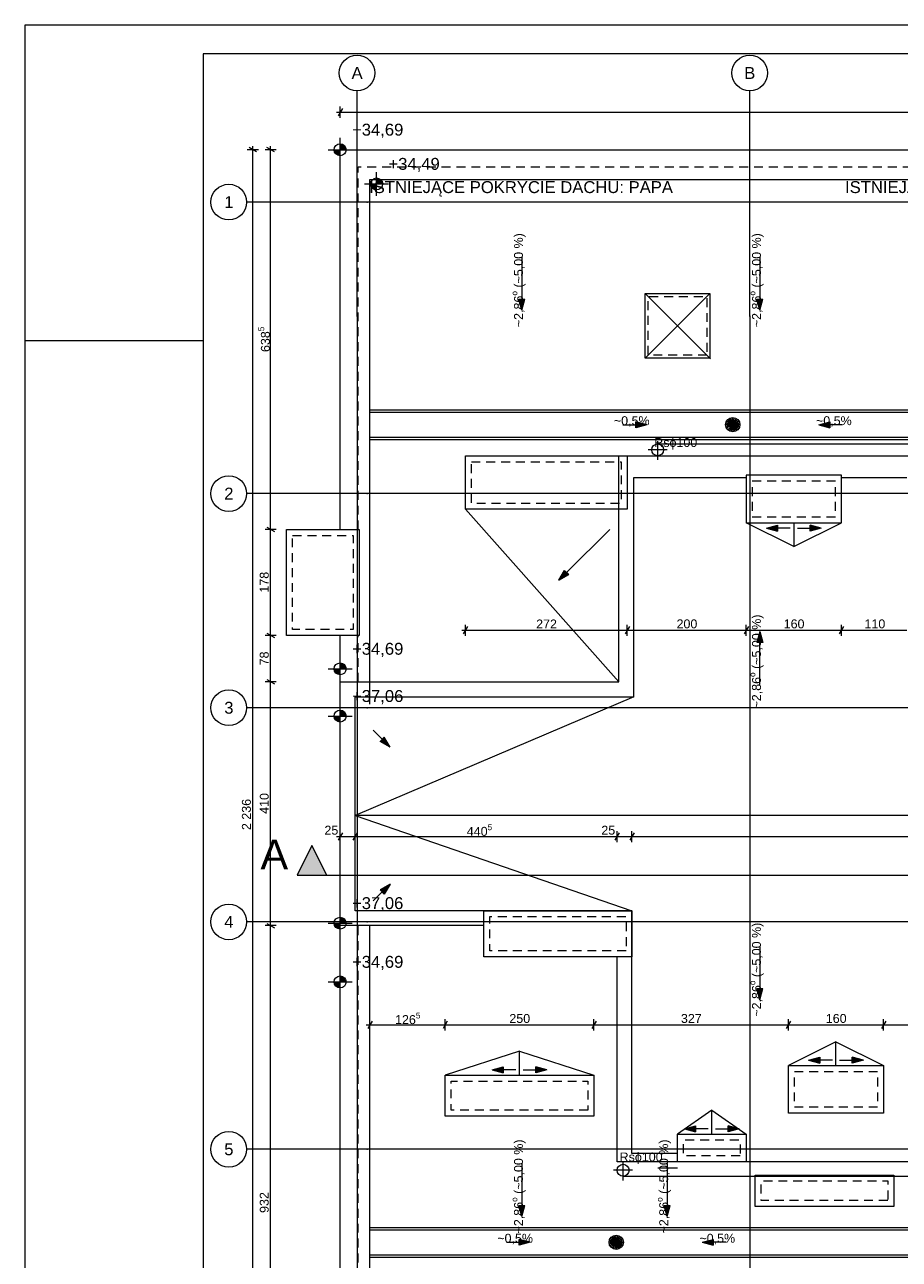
# Paper-space layout 'A-14 INWENTARYZACJA - RZUT DACHU' of a CAD drawing. Header units: millimetres. Extents: x 0 to 594, y 0 to 350.
# Tile 2 of 8: x 0 to 147, y 142 to 350. Entities that reach past the tile are written whole.
import ezdxf
from ezdxf.xclip import XClip

# ---------------------------------------------------------------- set-up
doc = ezdxf.new("R2010")
doc.units = ezdxf.units.MM
doc.header["$MEASUREMENT"] = 0
doc.header["$XCLIPFRAME"] = 0
for name, pattern in [('ACAD_ISO03W100', [300, 120, -180]), ('DASHDOTX2', [1000, 500, -250, 0, -250]), ('Przer. długie kreski', [2.5, 1.5, -1])]:
    doc.linetypes.add(name, pattern=pattern)
for name, color, linetype, lineweight in [('A_Arkusz_Nr_pióra__1', 7, 'Continuous', 20), ('A_dach_Nr_pióra__1', 7, 'Continuous', 20), ('A_dach_Nr_pióra__2', 8, 'Continuous', 13), ('A_linie przekroju_Nr_pióra__1', 7, 'Continuous', 20), ('A_wymiary_Nr_pióra__1', 7, 'Continuous', 20), ('A_wymiary_Nr_pióra__2', 8, 'Continuous', 13), ('A_ściany_Nr_pióra__1', 7, 'Continuous', 20), ('A_ściany_Nr_pióra__2', 8, 'Continuous', 13)]:
    doc.layers.add(name, color=color, linetype=linetype, lineweight=lineweight)
for name, color, linetype, lineweight, true_color in [('A_Arkusz_Nr_pióra__237', 7, 'Continuous', 5, 0x343434), ('A_osie_Nr_pióra__16', 7, 'Continuous', 5, 0x320000), ('A_osie_Nr_pióra__76', 7, 'Continuous', 5, 0x323200)]:
    doc.layers.add(name, color=color, linetype=linetype, lineweight=lineweight, true_color=true_color)
doc.layers.add('A_linie przekroju', color=7, linetype='Continuous')
doc.styles.add('STYL_AUTOMATYCZNY_1', font='arial.ttf')
doc.styles.add('STYL_AUTOMATYCZNY_4', font='arial.ttf')

# ---------------------------------------------------------------- blocks, each defined once
blk = doc.blocks.new('Rysunek_1_1', base_point=(-1587.54, -209.9))
at = {"layer": 'A_dach_Nr_pióra__2', "linetype": 'Continuous', "lineweight": 13}
for points in [[(83.47, 302.01), (83.97, 303.88), (82.97, 303.88)], [(123.47, 302.01), (123.97, 303.88), (122.97, 303.88)], [(104.46, 282.75), (102.59, 283.25), (102.59, 282.25)], [(133.37, 282.75), (135.23, 282.25), (135.23, 283.25)], [(124.58, 265.37), (126.44, 264.87), (126.44, 265.87)], [(133.78, 265.37), (131.92, 265.87), (131.92, 264.87)], [(89.67, 256.59), (91.34, 257.55), (90.63, 258.26)], [(123.47, 247.99), (122.97, 246.12), (123.97, 246.12)], [(61.3, 228.55), (60.33, 230.23), (59.62, 229.52)], [(61.3, 205.52), (59.62, 204.55), (60.33, 203.84)], [(123.47, 186.08), (123.97, 187.95), (122.97, 187.95)], [(78.47, 174.3), (80.33, 173.8), (80.33, 174.8)], [(87.67, 174.3), (85.81, 174.8), (85.81, 173.8)], [(131.66, 175.9), (133.53, 175.4), (133.53, 176.4)], [(140.87, 175.9), (139, 176.4), (139, 175.4)], [(110.79, 164.39), (112.66, 163.89), (112.66, 164.89)], [(120, 164.39), (118.13, 164.89), (118.13, 163.89)], [(83.47, 149.65), (83.97, 151.51), (82.97, 151.51)], [(107.88, 149.65), (108.38, 151.51), (107.38, 151.51)], [(84.86, 145.3), (83, 145.8), (83, 144.8)], [(113.78, 145.3), (115.64, 144.8), (115.64, 145.8)]]:
    blk.add_hatch(color=8, dxfattribs=at).paths.add_polyline_path(points)
at = {"layer": 'A_linie przekroju', "linetype": 'Continuous', "lineweight": 0, "true_color": 0x000000}
blk.add_hatch(color=18, dxfattribs=at).paths.add_polyline_path([(45.68, 207), (50.68, 207), (48.18, 212)])
at = {"layer": 'A_wymiary_Nr_pióra__2', "linetype": 'Continuous', "lineweight": 13}
for points in [[(52.92, 328.98), (51.92, 328.98), (52, 328.6), (52.22, 328.27), (52.54, 328.06), (52.92, 327.98)], [(52.92, 328.98), (53.92, 328.98), (53.85, 329.36), (53.63, 329.69), (53.31, 329.9), (52.92, 329.98)], [(59.04, 323.23), (60.04, 323.23), (59.97, 323.61), (59.75, 323.93), (59.43, 324.15), (59.04, 324.23)], [(59.04, 323.23), (58.04, 323.23), (58.12, 322.84), (58.34, 322.52), (58.66, 322.3), (59.04, 322.23)], [(52.92, 241.71), (51.92, 241.71), (52, 241.33), (52.22, 241), (52.54, 240.79), (52.92, 240.71)], [(52.92, 241.71), (53.92, 241.71), (53.85, 242.09), (53.63, 242.42), (53.31, 242.63), (52.92, 242.71)], [(52.92, 233.77), (53.92, 233.77), (53.85, 234.16), (53.63, 234.48), (53.31, 234.7), (52.92, 234.77)], [(52.92, 233.77), (51.92, 233.77), (52, 233.39), (52.22, 233.07), (52.54, 232.85), (52.92, 232.77)], [(52.92, 198.95), (53.92, 198.95), (53.85, 199.34), (53.63, 199.66), (53.31, 199.88), (52.92, 199.95)], [(52.92, 198.95), (51.92, 198.95), (52, 198.57), (52.22, 198.25), (52.54, 198.03), (52.92, 197.95)], [(52.92, 189.08), (51.92, 189.08), (52, 188.69), (52.22, 188.37), (52.54, 188.15), (52.92, 188.08)], [(52.92, 189.08), (53.92, 189.08), (53.85, 189.46), (53.63, 189.78), (53.31, 190), (52.92, 190.08)]]:
    blk.add_hatch(color=8, dxfattribs=at).paths.add_polyline_path(points)
at = {"layer": 'A_dach_Nr_pióra__1', "color": 7, "linetype": 'Continuous', "lineweight": 20, "flags": 128}
for points in [[(73.97, 277.53), (101.17, 277.53), (101.17, 268.53), (73.97, 268.53)], [(137.18, 274.26), (121.18, 274.26), (121.18, 266.26), (137.18, 266.26)], [(43.92, 265.14), (56.12, 265.14), (56.12, 247.34), (43.92, 247.34)], [(101.97, 193.31), (77.07, 193.31), (77.07, 201.05), (101.97, 201.05)], [(144.26, 167.01), (128.26, 167.01), (128.26, 175.01), (144.26, 175.01)], [(95.57, 166.51), (70.57, 166.51), (70.57, 173.41), (95.57, 173.41)], [(121.16, 158.82), (109.64, 158.82), (109.64, 163.5), (121.16, 163.5)], [(145.97, 151.31), (122.67, 151.31), (122.67, 156.61), (145.97, 156.61)]]:
    blk.add_lwpolyline(points, close=True, dxfattribs=at)
at = {"layer": 'A_dach_Nr_pióra__2', "color": 8, "linetype": 'Continuous', "lineweight": 13}
for p, q in [((83.47, 310.93), (83.47, 303.88)), ((123.47, 310.93), (123.47, 303.88)), ((82.97, 303.88), (83.97, 303.88)), ((83.47, 302.01), (82.97, 303.88)), ((83.47, 302.01), (83.97, 303.88)), ((115.18, 293.82), (104.17, 304.83)), ((104.17, 293.93), (115.07, 304.83)), ((122.97, 303.88), (123.97, 303.88)), ((123.47, 302.01), (122.97, 303.88)), ((123.47, 302.01), (123.97, 303.88)), ((57.92, 285.26), (320.9, 285.26)), ((57.92, 284.86), (320.9, 284.86)), ((100.46, 282.75), (102.59, 282.75)), ((102.59, 282.25), (102.59, 283.25)), ((104.46, 282.75), (102.59, 283.25)), ((104.46, 282.75), (102.59, 282.25)), ((118.91, 282.76), (117.71, 282.76)), ((118.91, 282.76), (117.75, 283.07)), ((118.91, 282.76), (117.75, 282.45)), ((118.91, 282.76), (117.87, 283.36)), ((118.91, 282.76), (117.87, 282.16)), ((118.91, 282.76), (118.06, 283.61)), ((118.91, 282.76), (118.06, 281.91)), ((118.91, 282.76), (118.31, 283.8)), ((118.91, 282.76), (118.31, 281.72)), ((118.91, 282.76), (118.6, 283.92)), ((118.91, 282.76), (118.6, 281.6)), ((118.91, 282.76), (118.91, 283.96)), ((118.91, 282.76), (119.22, 283.92)), ((118.91, 282.76), (119.51, 283.8)), ((118.91, 282.76), (119.76, 283.61)), ((118.91, 282.76), (119.95, 283.36)), ((118.91, 282.76), (120.07, 283.07)), ((118.91, 282.76), (118.91, 281.56)), ((118.91, 282.76), (119.22, 281.6)), ((118.91, 282.76), (119.51, 281.72)), ((118.91, 282.76), (119.76, 281.91)), ((118.91, 282.76), (119.95, 282.16)), ((118.91, 282.76), (120.07, 282.45)), ((118.91, 282.76), (120.11, 282.76)), ((133.37, 282.75), (135.23, 283.25)), ((133.37, 282.75), (135.23, 282.25)), ((135.23, 283.25), (135.23, 282.25)), ((137.37, 282.75), (135.23, 282.75)), ((57.92, 280.66), (320.9, 280.66)), ((57.92, 280.26), (320.9, 280.26)), ((107.88, 278.53), (104.7, 278.53)), ((106.29, 276.82), (106.29, 279.99)), ((106.29, 279.53), (319.88, 279.53)), ((99.77, 239.53), (73.97, 268.53)), ((129.18, 262.26), (121.18, 266.26)), ((124.58, 265.37), (126.44, 265.87)), ((126.44, 265.87), (126.44, 264.87)), ((129.18, 266.26), (129.18, 262.26)), ((129.18, 262.26), (137.18, 266.26)), ((131.92, 264.87), (131.92, 265.87)), ((133.78, 265.37), (131.92, 265.87)), ((98.23, 265.15), (90.99, 257.91)), ((124.58, 265.37), (126.44, 264.87)), ((128.58, 265.37), (126.44, 265.37)), ((129.78, 265.37), (131.92, 265.37)), ((133.78, 265.37), (131.92, 264.87)), ((89.67, 256.59), (90.63, 258.26)), ((89.67, 256.59), (91.34, 257.55)), ((90.63, 258.26), (91.34, 257.55)), ((123.47, 247.99), (122.97, 246.12)), ((123.47, 247.99), (123.97, 246.12)), ((123.97, 246.12), (122.97, 246.12)), ((123.47, 239.07), (123.47, 246.12)), ((102.27, 237.03), (55.42, 217.04)), ((58.47, 231.38), (59.98, 229.87)), ((59.62, 229.52), (60.33, 230.23)), ((61.3, 228.55), (59.62, 229.52)), ((61.3, 228.55), (60.33, 230.23)), ((319.88, 217.04), (55.42, 217.04)), ((55.42, 217.04), (101.97, 201.05)), ((61.3, 205.52), (59.62, 204.55)), ((61.3, 205.52), (60.33, 203.84)), ((58.47, 202.69), (59.98, 204.2)), ((60.33, 203.84), (59.62, 204.55)), ((123.47, 195), (123.47, 187.95)), ((122.97, 187.95), (123.97, 187.95)), ((123.47, 186.08), (122.97, 187.95)), ((123.47, 186.08), (123.97, 187.95)), ((136.26, 179.01), (128.26, 175.01)), ((136.26, 175.01), (136.26, 179.01)), ((136.26, 179.01), (144.26, 175.01)), ((83.07, 177.41), (70.57, 173.41)), ((83.07, 173.41), (83.07, 177.41)), ((83.07, 177.41), (95.57, 173.41)), ((78.47, 174.3), (80.33, 174.8)), ((80.33, 174.8), (80.33, 173.8)), ((85.81, 173.8), (85.81, 174.8)), ((87.67, 174.3), (85.81, 174.8)), ((131.66, 175.9), (133.53, 176.4)), ((131.66, 175.9), (133.53, 175.4)), ((133.53, 176.4), (133.53, 175.4)), ((135.66, 175.9), (133.53, 175.9)), ((136.87, 175.9), (139, 175.9)), ((139, 175.4), (139, 176.4)), ((140.87, 175.9), (139, 176.4)), ((140.87, 175.9), (139, 175.4)), ((78.47, 174.3), (80.33, 173.8)), ((82.47, 174.3), (80.33, 174.3)), ((83.67, 174.3), (85.81, 174.3)), ((87.67, 174.3), (85.81, 173.8)), ((115.4, 167.5), (109.64, 163.5)), ((115.4, 163.5), (115.4, 167.5)), ((115.4, 167.5), (121.16, 163.5)), ((110.79, 164.39), (112.66, 164.89)), ((110.79, 164.39), (112.66, 163.89)), ((112.66, 164.89), (112.66, 163.89)), ((114.79, 164.39), (112.66, 164.39)), ((116, 164.39), (118.13, 164.39)), ((118.13, 163.89), (118.13, 164.89)), ((120, 164.39), (118.13, 164.89)), ((120, 164.39), (118.13, 163.89)), ((83.47, 158.56), (83.47, 151.51)), ((100.47, 155.7), (100.47, 158.88)), ((106.29, 157.82), (109.64, 157.82)), ((107.88, 158.56), (107.88, 151.51)), ((102.06, 157.42), (98.88, 157.42)), ((100.47, 156.42), (319.88, 156.42)), ((82.97, 151.51), (83.97, 151.51)), ((83.47, 149.65), (82.97, 151.51)), ((83.47, 149.65), (83.97, 151.51)), ((107.38, 151.51), (108.38, 151.51)), ((107.88, 149.65), (107.38, 151.51)), ((107.88, 149.65), (108.38, 151.51)), ((57.92, 147.81), (322.38, 147.81)), ((57.92, 147.41), (322.38, 147.41)), ((80.86, 145.3), (83, 145.3)), ((83, 144.8), (83, 145.8)), ((84.86, 145.3), (83, 145.8)), ((84.86, 145.3), (83, 144.8)), ((99.32, 145.31), (98.12, 145.31)), ((99.32, 145.31), (98.16, 145.62)), ((99.32, 145.31), (98.16, 145)), ((99.32, 145.31), (98.28, 145.91)), ((99.32, 145.31), (98.28, 144.71)), ((99.32, 145.31), (98.47, 146.16)), ((99.32, 145.31), (98.47, 144.46)), ((99.32, 145.31), (98.72, 146.35)), ((99.32, 145.31), (98.72, 144.27)), ((99.32, 145.31), (99.01, 146.47)), ((99.32, 145.31), (99.01, 144.15)), ((99.32, 145.31), (99.32, 146.51)), ((99.32, 145.31), (99.63, 146.47)), ((99.32, 145.31), (99.92, 146.35)), ((99.32, 145.31), (100.17, 146.16)), ((99.32, 145.31), (100.36, 145.91)), ((99.32, 145.31), (100.48, 145.62)), ((99.32, 145.31), (99.32, 144.11)), ((99.32, 145.31), (99.63, 144.15)), ((99.32, 145.31), (99.92, 144.27)), ((99.32, 145.31), (100.17, 144.46)), ((99.32, 145.31), (100.36, 144.71)), ((99.32, 145.31), (100.48, 145)), ((99.32, 145.31), (100.52, 145.31)), ((113.78, 145.3), (115.64, 145.8)), ((113.78, 145.3), (115.64, 144.8)), ((115.64, 145.8), (115.64, 144.8)), ((117.78, 145.3), (115.64, 145.3)), ((57.92, 143.21), (322.38, 143.21)), ((57.92, 142.81), (322.38, 142.81))]:
    blk.add_line(p, q, dxfattribs=at)
at = {"layer": 'A_dach_Nr_pióra__2', "color": 8, "linetype": 'Continuous', "lineweight": 13, "flags": 128}
blk.add_lwpolyline([(115.07, 293.93), (104.17, 293.93), (104.17, 304.83), (115.07, 304.83)], close=True, dxfattribs=at)
at = {"layer": 'A_dach_Nr_pióra__2', "color": 8, "linetype": 'Przer. długie kreski', "lineweight": 13, "flags": 128}
for points in [[(114.57, 294.43), (104.67, 294.43), (104.67, 304.33), (114.57, 304.33)], [(74.97, 276.53), (100.17, 276.53), (100.17, 269.53), (74.97, 269.53)], [(136.18, 273.26), (122.18, 273.26), (122.18, 267.26), (136.18, 267.26)], [(44.92, 264.14), (55.12, 264.14), (55.12, 248.34), (44.92, 248.34)], [(100.97, 194.31), (78.07, 194.31), (78.07, 200.05), (100.97, 200.05)], [(94.57, 167.51), (71.57, 167.51), (71.57, 172.41), (94.57, 172.41)], [(143.26, 168.01), (129.26, 168.01), (129.26, 174.01), (143.26, 174.01)], [(120.16, 159.82), (110.64, 159.82), (110.64, 162.51), (120.16, 162.51)], [(144.97, 152.31), (123.67, 152.31), (123.67, 155.61), (144.97, 155.61)]]:
    blk.add_lwpolyline(points, close=True, dxfattribs=at)
at = {"layer": 'A_dach_Nr_pióra__2', "color": 8, "linetype": 'Continuous', "lineweight": 13}
for centre, radius in [((118.91, 282.76), 1.2), ((106.29, 278.53), 1), ((100.47, 157.42), 1), ((99.32, 145.31), 1.2)]:
    blk.add_circle(centre, radius, dxfattribs=at)
at = {"layer": 'A_dach_Nr_pióra__2', "color": 8, "linetype": 'Przer. długie kreski', "lineweight": 13}
for centre in [(118.91, 282.76), (99.32, 145.31)]:
    blk.add_circle(centre, 0.9, dxfattribs=at)
at = {"layer": 'A_linie przekroju_Nr_pióra__1', "color": 7, "linetype": 'ACAD_ISO03W100', "lineweight": 20}
blk.add_line((50.68, 207), (523.87, 207), dxfattribs=at)
at = {"layer": 'A_linie przekroju_Nr_pióra__1', "color": 7, "linetype": 'Continuous', "lineweight": 20, "flags": 128}
blk.add_lwpolyline([(45.68, 207), (50.68, 207), (48.18, 212)], close=True, dxfattribs=at)
at = {"layer": 'A_osie_Nr_pióra__16', "color": 18, "linetype": 'DASHDOTX2', "lineweight": 5, "true_color": 0x320000}
for p, q in [((55.76, 300.99), (55.76, 338.88)), ((121.76, 300.99), (121.76, 338.88)), ((57.45, 320.17), (37.2, 320.17)), ((526.07, 320.17), (57.45, 320.17)), ((55.76, 300.99), (55.76, 136.77)), ((121.76, 300.99), (121.76, 136.77)), ((57.45, 271.17), (37.2, 271.17)), ((525.97, 271.17), (57.45, 271.17)), ((57.45, 235.17), (37.2, 235.17)), ((526.07, 235.17), (57.45, 235.17)), ((57.45, 199.17), (37.2, 199.17)), ((526.07, 199.17), (57.45, 199.17)), ((57.45, 160.94), (37.2, 160.94)), ((526.07, 160.94), (57.45, 160.94))]:
    blk.add_line(p, q, dxfattribs=at)
for p in [(57.45, 320.17), (57.45, 320.17), (55.76, 300.99), (55.76, 300.99), (121.76, 300.99), (121.76, 300.99), (57.45, 271.17), (57.45, 271.17), (57.45, 235.17), (57.45, 235.17), (57.45, 199.17), (57.45, 199.17), (57.45, 160.94), (57.45, 160.94)]:
    blk.add_point(p, dxfattribs=at)
at = {"layer": 'A_osie_Nr_pióra__76', "color": 48, "linetype": 'Continuous', "lineweight": 5, "true_color": 0x323200}
for centre in [(55.76, 341.88), (121.76, 341.88), (34.2, 320.17), (34.2, 271.17), (34.2, 235.17), (34.2, 199.17), (34.2, 160.94)]:
    blk.add_circle(centre, 3, dxfattribs=at)
at = {"layer": 'A_wymiary_Nr_pióra__1', "color": 7, "linetype": 'Continuous', "lineweight": 20}
for p, q in [((53.29, 335.92), (52.56, 334.67)), ((38.86, 328.62), (37.61, 329.34)), ((41.86, 328.62), (40.61, 329.34)), ((40.61, 265.5), (41.86, 264.78)), ((40.61, 247.7), (41.86, 246.98)), ((74.33, 248.82), (73.61, 247.57)), ((101.53, 248.82), (100.81, 247.57)), ((121.54, 248.82), (120.82, 247.57)), ((137.54, 248.82), (136.82, 247.57)), ((40.61, 239.89), (41.86, 239.17)), ((53.29, 214.13), (52.56, 212.88)), ((55.79, 214.13), (55.06, 212.88)), ((99.83, 214.13), (99.11, 212.88)), ((102.33, 214.13), (101.61, 212.88)), ((40.61, 198.91), (41.86, 198.19)), ((58.29, 182.48), (57.56, 181.23)), ((70.93, 182.48), (70.21, 181.23)), ((95.93, 182.48), (95.21, 181.23)), ((128.62, 182.48), (127.9, 181.23)), ((144.62, 182.48), (143.9, 181.23))]:
    blk.add_line(p, q, dxfattribs=at)
at = {"layer": 'A_wymiary_Nr_pióra__2', "color": 8, "linetype": 'Continuous', "lineweight": 13}
for p, q in [((52.31, 335.29), (52.92, 335.29)), ((52.92, 334.36), (52.92, 336.23)), ((52.92, 335.29), (521.32, 335.29)), ((52.92, 326.98), (52.92, 330.98)), ((39.17, 328.98), (37.3, 328.98)), ((38.23, 328.98), (38.23, 329.59)), ((38.23, 105.36), (38.23, 328.98)), ((42.17, 328.98), (40.3, 328.98)), ((41.23, 328.98), (41.23, 329.59)), ((41.23, 265.14), (41.23, 328.98)), ((50.92, 328.98), (54.92, 328.98)), ((59.04, 321.23), (59.04, 325.23)), ((57.04, 323.23), (61.04, 323.23)), ((42.17, 265.14), (40.3, 265.14)), ((41.23, 247.34), (41.23, 265.14)), ((73.97, 247.26), (73.97, 249.13)), ((101.17, 247.26), (101.17, 249.13)), ((121.18, 247.26), (121.18, 249.13)), ((137.18, 247.26), (137.18, 249.13)), ((42.17, 247.34), (40.3, 247.34)), ((41.23, 239.53), (41.23, 247.34)), ((73.36, 248.2), (73.97, 248.2)), ((73.97, 248.2), (101.17, 248.2)), ((101.17, 248.2), (121.18, 248.2)), ((121.18, 248.2), (137.18, 248.2)), ((137.18, 248.2), (148.19, 248.2)), ((52.92, 239.71), (52.92, 243.71)), ((50.92, 241.71), (54.92, 241.71)), ((42.17, 239.53), (40.3, 239.53)), ((41.23, 198.55), (41.23, 239.53)), ((52.92, 231.77), (52.92, 235.77)), ((50.92, 233.77), (54.92, 233.77)), ((52.92, 212.57), (52.92, 214.44)), ((55.42, 212.57), (55.42, 214.44)), ((99.47, 212.57), (99.47, 214.44)), ((101.97, 212.57), (101.97, 214.44)), ((52.31, 213.51), (52.92, 213.51)), ((52.92, 213.51), (55.42, 213.51)), ((55.42, 213.51), (99.47, 213.51)), ((99.47, 213.51), (101.97, 213.51)), ((101.97, 213.51), (319.88, 213.51)), ((52.92, 196.95), (52.92, 200.95)), ((42.17, 198.55), (40.3, 198.55)), ((41.23, 105.36), (41.23, 198.55)), ((50.92, 198.95), (54.92, 198.95)), ((52.92, 187.08), (52.92, 191.08)), ((50.92, 189.08), (54.92, 189.08)), ((57.92, 180.92), (57.92, 182.8)), ((70.57, 180.92), (70.57, 182.8)), ((95.57, 180.92), (95.57, 182.8)), ((128.26, 180.92), (128.26, 182.8)), ((144.26, 180.92), (144.26, 182.8)), ((57.31, 181.86), (57.92, 181.86)), ((57.92, 181.86), (70.57, 181.86)), ((70.57, 181.86), (95.57, 181.86)), ((95.57, 181.86), (128.26, 181.86)), ((128.26, 181.86), (144.26, 181.86)), ((144.26, 181.86), (178.39, 181.86))]:
    blk.add_line(p, q, dxfattribs=at)
for centre in [(52.92, 328.98), (59.04, 323.23), (52.92, 241.71), (52.92, 233.77), (52.92, 198.95), (52.92, 189.08)]:
    blk.add_circle(centre, 1, dxfattribs=at)
at = {"layer": 'A_ściany_Nr_pióra__1', "color": 7, "linetype": 'Continuous', "lineweight": 20, "flags": 128}
for points in [[(52.92, 265.14), (52.92, 328.98), (521.32, 328.98), (521.32, 267.81)], [(57.92, 235.75), (57.92, 323.98), (516.32, 323.98), (516.32, 236.85), (514.82, 236.85), (514.82, 199.17), (516.32, 199.17), (516.32, 110.36), (57.92, 110.36), (57.92, 198.55)], [(77.07, 198.55), (52.92, 198.55), (52.92, 239.53), (99.77, 239.53), (99.77, 277.53), (322.03, 277.53), (322.03, 239.63)], [(109.64, 160.21), (101.97, 160.21), (101.97, 201.05), (55.42, 201.05), (55.42, 237.03), (102.27, 237.03), (102.27, 273.86), (121.18, 273.86)], [(137.18, 273.86), (148.19, 273.86)], [(521.32, 216.71), (521.32, 105.36), (52.92, 105.36), (52.92, 247.34)], [(322.03, 158.81), (99.47, 158.81), (99.47, 193.31)], [(319.88, 194.83), (319.88, 158.81), (121.16, 158.81)]]:
    blk.add_lwpolyline(points, dxfattribs=at)
at = {"layer": 'A_ściany_Nr_pióra__1', "color": 7, "linetype": 'Przer. długie kreski', "lineweight": 20, "flags": 128}
blk.add_lwpolyline([(55.97, 239.53), (55.97, 247.34)], dxfattribs=at)
at = {"layer": 'A_ściany_Nr_pióra__2', "color": 8, "linetype": 'Przer. długie kreski', "lineweight": 13, "flags": 128}
for points in [[(55.97, 265.14), (55.97, 326.13), (518.75, 326.13), (518.75, 267.81)], [(518.75, 216.71), (518.75, 108.21), (55.97, 108.21), (55.97, 198.55)]]:
    blk.add_lwpolyline(points, dxfattribs=at)
at = {"layer": 'A_dach_Nr_pióra__2', "color": 8, "linetype": 'Continuous', "lineweight": 13, "attachment_point": 5, "style": 'STYL_AUTOMATYCZNY_1'}
for s, insert, char_height in [('\\A1;{\\pqc;\\fArial|b0|i0|c238|p0;\\W1.000000;ISTNIEJĄCE POKRYCIE DACHU: PAPA}', (83.32, 322.4), 2), ('\\A1;{\\pqc;\\fArial|b0|i0|c238|p0;\\W1.000000;ISTNIEJĄCE POKRYCIE DACHU: PAPA}', (163.32, 322.4), 2), ('\\A1;{\\pqc;\\fArial|b0|i0|c238|p0;\\W1.000000;~0,5%}', (101.93, 283.29), 1.5), ('\\A1;{\\pqc;\\fArial|b0|i0|c238|p0;\\W1.000000;~0,5%}', (135.9, 283.29), 1.5), ('\\A1;{\\pqc;\\fArial|b0|i0|c238|p0;\\W1.000000;Rsϕ100}', (109.33, 279.53), 1.5), ('\\A1;{\\pqc;\\fArial|b0|i0|c238|p0;\\W1.000000;Rsϕ100}', (103.51, 159.42), 1.5), ('\\A1;{\\pqc;\\fArial|b0|i0|c238|p0;\\W1.000000;~0,5%}', (82.33, 145.84), 1.5), ('\\A1;{\\pqc;\\fArial|b0|i0|c238|p0;\\W1.000000;~0,5%}', (116.31, 145.84), 1.5)]:
    blk.add_mtext(s, dxfattribs=dict(at, insert=insert, char_height=char_height))
at = {"layer": 'A_dach_Nr_pióra__2', "color": 8, "linetype": 'Continuous', "lineweight": 13, "char_height": 1.5, "attachment_point": 5, "rotation": 90, "style": 'STYL_AUTOMATYCZNY_1'}
for insert in [(82.9, 307.05), (122.9, 307.05), (122.9, 242.94), (122.9, 191.13), (82.9, 154.69), (107.31, 154.69)]:
    blk.add_mtext('\\A1;{\\pqc;\\fArial|b0|i0|c238|p0;\\W1.000000;~2,86\\fArial|b0|i0|c238|p0;\\W1.000000;\\A1{\\H.66x;\\So^  ;}\\fArial|b0|i0|c238|p0;\\W1.000000; (~5,00 %)}', dxfattribs=dict(at, insert=insert))
at = {"layer": 'A_linie przekroju_Nr_pióra__1', "color": 7, "linetype": 'Continuous', "lineweight": 20, "insert": (44.18, 208), "char_height": 5, "attachment_point": 9, "style": 'STYL_AUTOMATYCZNY_1'}
blk.add_mtext('\\A1;{\\pqr;\\pt0;\\fArial|b0|i0|c238|p0;\\W1.000000;A}', dxfattribs=at)
at = {"layer": 'A_osie_Nr_pióra__76', "color": 48, "linetype": 'Continuous', "lineweight": 5, "true_color": 0x323200, "char_height": 2, "attachment_point": 1, "style": 'STYL_AUTOMATYCZNY_1'}
for s, insert in [('\\A1;{\\pql;\\pt0;\\fArial|b0|i0|c238|p0;\\W1.000000;A}', (54.84, 342.88)), ('\\A1;{\\pql;\\pt0;\\fArial|b0|i0|c238|p0;\\W1.000000;B}', (120.84, 342.88)), ('\\A1;{\\pql;\\pt0;\\fArial|b0|i0|c238|p0;\\W1.000000;1}', (33.44, 321.17)), ('\\A1;{\\pql;\\pt0;\\fArial|b0|i0|c238|p0;\\W1.000000;2}', (33.44, 272.17)), ('\\A1;{\\pql;\\pt0;\\fArial|b0|i0|c238|p0;\\W1.000000;3}', (33.44, 236.17)), ('\\A1;{\\pql;\\pt0;\\fArial|b0|i0|c238|p0;\\W1.000000;4}', (33.44, 200.17)), ('\\A1;{\\pql;\\pt0;\\fArial|b0|i0|c238|p0;\\W1.000000;5}', (33.44, 161.94))]:
    blk.add_mtext(s, dxfattribs=dict(at, insert=insert))
at = {"layer": 'A_wymiary_Nr_pióra__1', "color": 7, "linetype": 'Continuous', "lineweight": 20, "insert": (41.54, 294.97), "char_height": 1.5, "attachment_point": 7, "rotation": 90, "style": 'STYL_AUTOMATYCZNY_1'}
blk.add_mtext('\\A1;{\\pql;\\fArial|b0|i0|c238|p0;\\W1.000000;638\\fArial|b0|i0|c238|p0;\\W1.000000;\\A1{\\H.66x;\\S5^  ;}}', dxfattribs=at)
at = {"layer": 'A_wymiary_Nr_pióra__1', "color": 7, "linetype": 'Continuous', "lineweight": 20, "char_height": 1.5, "attachment_point": 7, "rotation": 90, "style": 'STYL_AUTOMATYCZNY_4'}
for s, insert, width in [('\\A1;{\\pql;\\fArial|b0|i0|c238|p0;\\W1.000000;178}', (40.93, 254.52), 3.4323), ('\\A1;{\\pql;\\fArial|b0|i0|c238|p0;\\W1.000000;78}', (40.93, 242.29), 2.2882), ('\\A1;{\\pql;\\fArial|b0|i0|c238|p0;\\W1.000000;410}', (40.93, 217.33), 3.4323), ('\\A1;{\\pql;\\fArial|b0|i0|c238|p0;\\W1.000000;2\xa0236}', (37.93, 214.6), 5.1479), ('\\A1;{\\pql;\\fArial|b0|i0|c238|p0;\\W1.000000;932}', (40.93, 150.24), 3.4323)]:
    blk.add_mtext(s, dxfattribs=dict(at, insert=insert, width=width))
at = {"layer": 'A_wymiary_Nr_pióra__1', "color": 7, "linetype": 'Continuous', "lineweight": 20, "char_height": 1.5, "attachment_point": 7, "style": 'STYL_AUTOMATYCZNY_4'}
for s, insert, width in [('\\A1;{\\pql;\\fArial|b0|i0|c238|p0;\\W1.000000;272}', (85.86, 248.5), 3.4323), ('\\A1;{\\pql;\\fArial|b0|i0|c238|p0;\\W1.000000;200}', (109.46, 248.5), 3.4323), ('\\A1;{\\pql;\\fArial|b0|i0|c238|p0;\\W1.000000;160}', (127.47, 248.5), 3.4323), ('\\A1;{\\pql;\\fArial|b0|i0|c238|p0;\\W1.000000;110}', (141.05, 248.5), 3.2796), ('\\A1;{\\pql;\\fArial|b0|i0|c238|p0;\\W1.000000;25}', (50.28, 213.81), 2.2882), ('\\A1;{\\pql;\\fArial|b0|i0|c238|p0;\\W1.000000;25}', (96.82, 213.81), 2.2882), ('\\A1;{\\pql;\\fArial|b0|i0|c238|p0;\\W1.000000;250}', (81.36, 182.16), 3.4323), ('\\A1;{\\pql;\\fArial|b0|i0|c238|p0;\\W1.000000;327}', (110.2, 182.16), 3.4323), ('\\A1;{\\pql;\\fArial|b0|i0|c238|p0;\\W1.000000;160}', (134.55, 182.16), 3.4323)]:
    blk.add_mtext(s, dxfattribs=dict(at, insert=insert, width=width))
at = {"layer": 'A_wymiary_Nr_pióra__1', "color": 7, "linetype": 'Continuous', "lineweight": 20, "char_height": 1.5, "attachment_point": 7, "style": 'STYL_AUTOMATYCZNY_1'}
for s, insert in [('\\A1;{\\pql;\\fArial|b0|i0|c238|p0;\\W1.000000;440\\fArial|b0|i0|c238|p0;\\W1.000000;\\A1{\\H.66x;\\S5^  ;}}', (74.21, 213.2)), ('\\A1;{\\pql;\\fArial|b0|i0|c238|p0;\\W1.000000;126\\fArial|b0|i0|c238|p0;\\W1.000000;\\A1{\\H.66x;\\S5^  ;}}', (62.15, 181.55))]:
    blk.add_mtext(s, dxfattribs=dict(at, insert=insert))
at = {"layer": 'A_wymiary_Nr_pióra__2', "color": 8, "linetype": 'Continuous', "lineweight": 13, "char_height": 2, "width": 8.4656, "attachment_point": 7, "style": 'STYL_AUTOMATYCZNY_4'}
for s, insert in [('\\A1;{\\pql;\\fArial|b0|i0|c238|p0;\\W1.000000;+34,69}', (54.92, 330.98)), ('\\A1;{\\pql;\\fArial|b0|i0|c238|p0;\\W1.000000;+34,49}', (61.04, 325.23)), ('\\A1;{\\pql;\\fArial|b0|i0|c238|p0;\\W1.000000;+34,69}', (54.92, 243.71)), ('\\A1;{\\pql;\\fArial|b0|i0|c238|p0;\\W1.000000;+37,06}', (54.92, 235.77)), ('\\A1;{\\pql;\\fArial|b0|i0|c238|p0;\\W1.000000;+37,06}', (54.92, 200.95)), ('\\A1;{\\pql;\\fArial|b0|i0|c238|p0;\\W1.000000;+34,69}', (54.92, 191.08))]:
    blk.add_mtext(s, dxfattribs=dict(at, insert=insert))

psp = doc.layouts.new('A-14 INWENTARYZACJA - RZUT DACHU')

# ---------------------------------------------------------------- linework, layer by layer
at = {"layer": 'A_Arkusz_Nr_pióra__1', "color": 7, "linetype": 'Continuous', "lineweight": 20}
for p, q in [((589.1, 345.1), (29.9, 345.1)), ((29.9, 345.1), (29.9, 4.9)), ((-0.1, 296.9), (0.9, 296.9))]:
    psp.add_line(p, q, dxfattribs=at)
at = {"layer": 'A_Arkusz_Nr_pióra__1', "color": 7, "linetype": 'Continuous', "lineweight": 20, "flags": 128}
psp.add_lwpolyline([(0, 350), (594, 350), (594, 0), (0, 0)], close=True, dxfattribs=at)
at = {"layer": 'A_Arkusz_Nr_pióra__237', "color": 250, "linetype": 'Continuous', "lineweight": 5, "true_color": 0x343434}
psp.add_line((-0.1, 296.9), (29.9, 296.9), dxfattribs=at)

# ---------------------------------------------------------------- block references
at = {"color": 37, "linetype": 'Continuous', "lineweight": 5, "true_color": 0x656532}
ref = psp.add_blockref('Rysunek_1_1', (-1587.54, -209.9), dxfattribs=at)
XClip(ref).set_block_clipping_path([(29.5536821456, 91.426833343), (555.9960649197, 345.1)])

doc.saveas('drawing.dxf')
